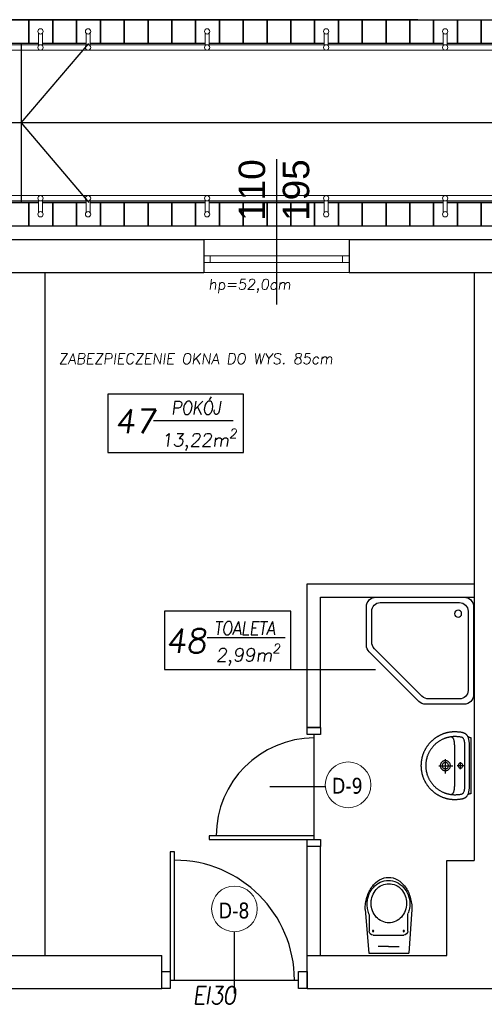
# Model space of a CAD drawing. Header units: millimetres. Extents: x -486876 to 553054, y -140324 to 834178.
# Tile 150 of 155: x -62343 to -58830, y 148026 to 155472. Entities that reach past the tile are written whole.
import ezdxf
from ezdxf.enums import TextEntityAlignment as Align

# ---------------------------------------------------------------- set-up
doc = ezdxf.new("R2010")
doc.units = ezdxf.units.MM
doc.linetypes.add('DASH2', pattern=[0.75, 0.5, -0.25])
for name, color, linetype, lineweight in [('_XREF', 252, 'DASH2', 13), ('XREF$0$AR-EL-PORĘCZE', 8, 'Continuous', 18), ('XREF$0$okna', 8, 'Continuous', 20), ('XREF$0$ściana nośna', 8, 'Continuous', 30)]:
    doc.layers.add(name, color=color, linetype=linetype, lineweight=lineweight)
for name, color, linetype in [('XREF$0$A-ARM', 8, 'Continuous'), ('XREF$0$DRZWI', 8, 'Continuous'), ('XREF$0$MEBLE_ŁAZIENKOWE_I_KUCHENNE', 8, 'Continuous'), ('XREF$0$OPIS', 8, 'Continuous'), ('XREF$0$Ppoż', 20, 'Continuous'), ('XREF$0$TABELKA', 8, 'Continuous'), ('XREF$0$WIDOK', 8, 'Continuous'), ('XREF$0$WYMIARY', 9, 'Continuous')]:
    doc.layers.add(name, color=color, linetype=linetype)
doc.styles.add('XREF$0$APLUS', font='arial.ttf', dxfattribs={"width": 0.6})
doc.styles.add('XREF$0$ROMANS', font='romans.shx')
doc.styles.add('XREF$0$Standard', font='arial.ttf')
doc.styles.add('XREF$0$Verdana 0.8', font='verdana.ttf', dxfattribs={"width": 0.8})

# ---------------------------------------------------------------- blocks, each defined once
blk = doc.blocks.new('XREF$0$ubi012_r')
for p, q in [((-2.32, 33.16), (0, 0)), ((33.07, 33.16), (30.34, 0)), ((0.86, 16.83), (0.86, 29.35)), ((30.16, 29.17), (30.16, 16.83)), ((27.13, 13.79), (3.9, 13.79)), ((30.34, 0), (0, 0)), ((15.37, 5.06), (7.45, 5.06)), ((15.37, 5.06), (23.29, 5.06))]:
    blk.add_line(p, q)
for centre in [(3.9, 16.83), (27.13, 16.83)]:
    blk.add_circle(centre, 0.506)
for centre, radius, start, end in [((20.78, 37.1), 22.27, 133.17767, 154.62576), ((16.19, 42.02), 15.54, 105.94452, 133.25421), ((15.64, 39.74), 15.37, 102.49464, 126.4967), ((15.32, 39.85), 12.81, 102.49464, 126.4967), ((15.37, 44.42), 13.01, 74.61479, 105.38521), ((15.46, 40.39), 14.7, 77.63332, 102.36668), ((15.17, 40.39), 12.25, 77.63332, 102.36668), ((15.02, 39.85), 12.81, 53.5033, 77.50536), ((15.28, 39.74), 15.37, 53.5033, 77.50536), ((14.56, 42.02), 15.54, 46.74579, 74.05548), ((9.97, 37.1), 22.27, 25.37424, 46.82233), ((27.53, 33.76), 29.8, 154.37329, 172.01485), ((18.1, 37.5), 18.76, 148.86698, 169.86451), ((17.37, 37.98), 15.63, 148.86698, 169.86451), ((16.63, 38.41), 17.03, 126.52593, 148.9267), ((16.15, 38.74), 14.19, 126.52593, 148.9267), ((14.19, 38.74), 14.19, 31.0733, 53.47407), ((14.28, 38.41), 17.03, 31.0733, 53.47407), ((12.97, 37.98), 15.63, 10.13549, 31.13302), ((12.82, 37.5), 18.76, 10.13549, 31.13302), ((3.22, 33.76), 29.8, 7.98515, 25.62671), ((30.81, 33.16), 33.13, 171.78452, 180.10773), ((18.81, 37.34), 19.49, 169.76703, 190.23297), ((17.96, 37.85), 16.24, 169.76703, 190.23297), ((12.37, 37.85), 16.24, 0, 10.23297), ((12.37, 37.85), 16.24, 349.76703, 0.00002), ((12.1, 37.34), 19.49, 0, 10.23297), ((12.1, 37.34), 19.49, 349.76703, 0.00002), ((-0.06, 33.16), 33.13, 0, 8.21548), ((15.63, 36.6), 16.22, 189.63639, 202.72046), ((-1.67, 29.35), 2.53, 0, 22.72046), ((17.37, 37.72), 15.63, 190.13549, 211.13302), ((12.97, 37.72), 15.63, 328.86698, 349.86451), ((32.69, 29.17), 2.53, 163.15853, 180), ((-13.89, 43.27), 46.14, 343.15853, 348.2524), ((16.15, 36.96), 14.19, 211.0733, 233.47407), ((15.32, 35.85), 12.81, 233.5033, 257.50536), ((15.17, 35.31), 12.25, 257.63332, 282.36668), ((15.02, 35.85), 12.81, 282.49464, 306.4967), ((14.19, 36.96), 14.19, 306.52593, 328.9267), ((3.9, 16.83), 3.03, 180, 270), ((27.13, 16.83), 3.03, 270, 0)]:
    blk.add_arc(centre, radius, start, end)
blk = doc.blocks.new('XREF$0$KKP-KOLO2-B02X0201')
at = {"layer": 'XREF$0$A-ARM'}
for points in [[(-21.09, 0), (-21.12, -0.55), (-21.2, -1), (-21.34, -1.39), (-21.54, -1.76), (-21.81, -2.13), (-22.13, -2.54)], [(21.09, 0), (0, 0), (-21.09, 0)], [(22.13, -2.54), (21.81, -2.13), (21.54, -1.76), (21.34, -1.39), (21.2, -1), (21.12, -0.55), (21.09, 0)], [(25.29, -12.17), (25.29, -12.54), (25.28, -12.9), (25.27, -13.27), (25.25, -13.64), (25.22, -14), (25.19, -14.37), (25.16, -14.73), (25.12, -15.09), (25.08, -15.45), (25.03, -15.81), (24.97, -16.16), (24.91, -16.52), (24.85, -16.87), (24.78, -17.22), (24.71, -17.57), (24.63, -17.92), (24.55, -18.26), (24.46, -18.61), (24.37, -18.95), (24.27, -19.29), (24.17, -19.63), (24.06, -19.96), (23.95, -20.3), (23.83, -20.63), (23.71, -20.96), (23.59, -21.29), (23.46, -21.61), (23.33, -21.94), (23.19, -22.26), (23.05, -22.58), (22.9, -22.89), (22.75, -23.21), (22.6, -23.52), (22.44, -23.83), (22.27, -24.14), (22.11, -24.44), (21.94, -24.74), (21.76, -25.04), (21.58, -25.34), (21.4, -25.63), (21.21, -25.92), (21.02, -26.21), (20.83, -26.5), (20.63, -26.78), (20.43, -27.06), (20.22, -27.34), (20.01, -27.62), (19.8, -27.89), (19.58, -28.16), (19.36, -28.42), (19.14, -28.68), (18.91, -28.94), (18.68, -29.2), (18.45, -29.45), (18.21, -29.7), (17.97, -29.95), (17.73, -30.2), (17.48, -30.44), (17.23, -30.67), (16.98, -30.91), (16.72, -31.14), (16.46, -31.36), (16.2, -31.59), (15.93, -31.81), (15.66, -32.02), (15.39, -32.24), (15.12, -32.45), (14.84, -32.65), (14.56, -32.85), (14.28, -33.05), (13.99, -33.25), (13.7, -33.44), (13.41, -33.62), (13.12, -33.81), (12.82, -33.98), (12.52, -34.16), (12.22, -34.33), (11.91, -34.5), (11.61, -34.66), (11.3, -34.82), (10.98, -34.97), (10.67, -35.12), (10.35, -35.27), (10.03, -35.41), (9.71, -35.55), (9.39, -35.68), (9.06, -35.81), (8.74, -35.94), (8.41, -36.06), (8.07, -36.17), (7.74, -36.28), (7.4, -36.39), (7.06, -36.49), (6.72, -36.59), (6.38, -36.68), (6.04, -36.77), (5.69, -36.85), (5.35, -36.93), (5, -37), (4.65, -37.07), (4.29, -37.14), (3.94, -37.2), (3.58, -37.25), (3.23, -37.3), (2.87, -37.34), (2.51, -37.38), (2.14, -37.42), (1.78, -37.45), (1.42, -37.47), (1.05, -37.49), (0.68, -37.5), (0.31, -37.51), (-0.06, -37.51), (-0.06, -37.51), (-0.43, -37.51), (-0.8, -37.5), (-1.16, -37.49), (-1.53, -37.47), (-1.89, -37.45), (-2.26, -37.42), (-2.62, -37.38), (-2.98, -37.34), (-3.34, -37.3), (-3.7, -37.25), (-4.05, -37.2), (-4.41, -37.14), (-4.76, -37.07), (-5.11, -37), (-5.46, -36.93), (-5.81, -36.85), (-6.15, -36.77), (-6.5, -36.68), (-6.84, -36.59), (-7.18, -36.49), (-7.52, -36.39), (-7.85, -36.28), (-8.19, -36.17), (-8.52, -36.06), (-8.85, -35.94), (-9.18, -35.81), (-9.5, -35.68), (-9.83, -35.55), (-10.15, -35.41), (-10.47, -35.27), (-10.78, -35.12), (-11.1, -34.97), (-11.41, -34.82), (-11.72, -34.66), (-12.03, -34.5), (-12.33, -34.33), (-12.63, -34.16), (-12.93, -33.98), (-13.23, -33.81), (-13.52, -33.62), (-13.81, -33.44), (-14.1, -33.25), (-14.39, -33.05), (-14.67, -32.85), (-14.95, -32.65), (-15.23, -32.45), (-15.51, -32.24), (-15.78, -32.02), (-16.05, -31.81), (-16.31, -31.59), (-16.58, -31.36), (-16.84, -31.14), (-17.09, -30.91), (-17.35, -30.67), (-17.6, -30.44), (-17.84, -30.2), (-18.09, -29.95), (-18.33, -29.7), (-18.56, -29.45), (-18.8, -29.2), (-19.03, -28.94), (-19.25, -28.68), (-19.48, -28.42), (-19.7, -28.16), (-19.91, -27.89), (-20.13, -27.62), (-20.34, -27.34), (-20.54, -27.06), (-20.74, -26.78), (-20.94, -26.5), (-21.14, -26.21), (-21.33, -25.92), (-21.51, -25.63), (-21.7, -25.34), (-21.88, -25.04), (-22.05, -24.74), (-22.22, -24.44), (-22.39, -24.14), (-22.55, -23.83), (-22.71, -23.52), (-22.86, -23.21), (-23.01, -22.89), (-23.16, -22.58), (-23.3, -22.26), (-23.44, -21.94), (-23.57, -21.61), (-23.7, -21.29), (-23.83, -20.96), (-23.95, -20.63), (-24.06, -20.3), (-24.17, -19.96), (-24.28, -19.63), (-24.38, -19.29), (-24.48, -18.95), (-24.57, -18.61), (-24.66, -18.26), (-24.74, -17.92), (-24.82, -17.57), (-24.9, -17.22), (-24.96, -16.87), (-25.03, -16.52), (-25.09, -16.16), (-25.14, -15.81), (-25.19, -15.45), (-25.23, -15.09), (-25.27, -14.73), (-25.31, -14.37), (-25.34, -14), (-25.36, -13.64), (-25.38, -13.27), (-25.39, -12.9), (-25.4, -12.54), (-25.4, -12.17), (-25.4, -12.17), (-25.4, -11.8), (-25.38, -11.35), (-25.36, -10.84), (-25.33, -10.31), (-25.3, -9.77), (-25.27, -9.28), (-25.23, -8.85), (-25.19, -8.52), (-25.13, -8.07), (-25.06, -7.64), (-24.99, -7.22), (-24.91, -6.82), (-24.82, -6.44), (-24.73, -6.07), (-24.62, -5.72), (-24.51, -5.38), (-24.38, -5.06), (-24.24, -4.76), (-24.09, -4.47), (-23.93, -4.19), (-23.75, -3.93), (-23.55, -3.68), (-23.34, -3.44), (-23.11, -3.22), (-22.87, -3.01), (-22.6, -2.81), (-22.31, -2.63), (-22, -2.45), (-21.67, -2.29), (-21.32, -2.14), (-20.94, -1.99), (-20.54, -1.86), (-20.11, -1.74), (-19.66, -1.63), (-19.17, -1.53), (-19.17, -1.53), (-18.8, -1.45), (-18.41, -1.38), (-18.01, -1.32), (-17.59, -1.25), (-17.17, -1.2), (-16.73, -1.15), (-16.28, -1.1), (-15.82, -1.06), (-15.35, -1.04), (-14.87, -1.02), (-14.38, -1.01), (-0.06, -1.01), (14.27, -1.01), (14.76, -1.02), (15.23, -1.04), (15.7, -1.06), (16.16, -1.1), (16.61, -1.15), (17.05, -1.2), (17.48, -1.25), (17.9, -1.32), (18.3, -1.38), (18.69, -1.45), (19.06, -1.53), (19.54, -1.63), (20, -1.74), (20.43, -1.86), (20.83, -1.99), (21.21, -2.14), (21.56, -2.29), (21.89, -2.45), (22.2, -2.63), (22.48, -2.81), (22.75, -3.01), (23, -3.22), (23.23, -3.44), (23.44, -3.68), (23.63, -3.93), (23.81, -4.19), (23.98, -4.47), (24.13, -4.76), (24.27, -5.06), (24.39, -5.38), (24.51, -5.72), (24.61, -6.07), (24.71, -6.44), (24.79, -6.82), (24.88, -7.22), (24.95, -7.64), (25.02, -8.07), (25.08, -8.52), (25.12, -8.85), (25.15, -9.28), (25.19, -9.77), (25.22, -10.31), (25.24, -10.84), (25.27, -11.35), (25.28, -11.8), (25.29, -12.17)], [(-0.05, -33.94), (-0.61, -33.93), (-1.16, -33.92), (-1.72, -33.89), (-2.28, -33.85), (-2.7, -33.79), (-3.12, -33.73), (-3.53, -33.66), (-3.94, -33.59), (-4.34, -33.51), (-4.74, -33.42), (-5.14, -33.33), (-5.53, -33.23), (-5.93, -33.13), (-6.33, -33.02), (-6.73, -32.9), (-7.13, -32.77), (-7.53, -32.64), (-7.96, -32.47), (-8.38, -32.29), (-8.79, -32.11), (-9.2, -31.92), (-9.61, -31.73), (-10.02, -31.53), (-10.42, -31.33), (-10.8, -31.11), (-11.16, -30.89), (-11.52, -30.66), (-11.87, -30.43), (-12.22, -30.2), (-12.56, -29.97), (-12.89, -29.72), (-13.22, -29.48), (-13.55, -29.23), (-13.87, -28.97), (-14.19, -28.7), (-14.51, -28.43), (-14.82, -28.15), (-15.14, -27.86), (-15.45, -27.56), (-15.76, -27.24), (-16.06, -26.91), (-16.35, -26.58), (-16.63, -26.25), (-16.91, -25.92), (-17.17, -25.58), (-17.44, -25.24), (-17.7, -24.9), (-17.95, -24.55), (-18.2, -24.19), (-18.45, -23.82), (-18.69, -23.45), (-19.7, -21.59), (-19.87, -21.21), (-20.04, -20.83), (-20.19, -20.44), (-20.34, -20.06), (-20.49, -19.67), (-20.62, -19.28), (-20.75, -18.9), (-20.88, -18.51), (-20.99, -18.12), (-21.1, -17.73), (-21.2, -17.34), (-21.3, -16.94), (-21.38, -16.55), (-21.46, -16.15), (-21.54, -15.75), (-21.6, -15.36), (-21.66, -14.95), (-21.71, -14.55), (-21.75, -14.15), (-21.78, -13.74), (-21.81, -13.33), (-21.83, -12.92), (-21.84, -12.51), (-21.84, -12.09), (-21.84, -11.68), (-21.82, -11.26), (-21.81, -10.84), (-21.78, -10.42), (-21.76, -10), (-21.73, -9.57), (-21.69, -9.16), (-21.64, -8.74), (-21.58, -8.32), (-21.51, -7.91), (-21.43, -7.49), (-21.32, -7.09), (-21.2, -6.68), (-21.06, -6.4), (-20.88, -6.14), (-20.65, -5.9), (-20.38, -5.69), (-20.07, -5.5), (-19.73, -5.34), (-19.37, -5.2), (-18.99, -5.07), (-18.59, -4.96), (-18.17, -4.87), (-17.75, -4.8), (-17.33, -4.73), (-16.9, -4.68), (-16.49, -4.64), (-16.08, -4.61), (-15.69, -4.59), (-15.32, -4.58), (-14.98, -4.57), (-14.66, -4.56), (-14.38, -4.56), (-0.05, -4.56), (14.27, -4.56), (14.55, -4.56), (14.87, -4.57), (15.21, -4.58), (15.58, -4.59), (15.97, -4.61), (16.38, -4.64), (16.8, -4.68), (17.22, -4.73), (17.64, -4.8), (18.07, -4.87), (18.48, -4.96), (18.88, -5.07), (19.26, -5.2), (19.63, -5.34), (19.96, -5.5), (20.27, -5.69), (20.54, -5.9), (20.77, -6.14), (20.96, -6.4), (21.09, -6.68), (21.22, -7.09), (21.32, -7.49), (21.41, -7.91), (21.48, -8.32), (21.54, -8.74), (21.58, -9.16), (21.62, -9.57), (21.65, -10), (21.68, -10.42), (21.7, -10.84), (21.72, -11.26), (21.73, -11.68), (21.74, -12.09), (21.73, -12.51), (21.72, -12.92), (21.7, -13.33), (21.68, -13.74), (21.64, -14.15), (21.6, -14.55), (21.55, -14.95), (21.49, -15.36), (21.43, -15.75), (21.36, -16.15), (21.28, -16.55), (21.19, -16.94), (21.1, -17.34), (20.99, -17.73), (20.89, -18.12), (20.77, -18.51), (20.65, -18.9), (20.52, -19.28), (20.38, -19.67), (20.24, -20.06), (20.09, -20.44), (19.93, -20.83), (19.76, -21.21), (19.59, -21.59), (19.59, -21.59), (18.58, -23.45), (18.34, -23.82), (18.09, -24.19), (17.84, -24.55), (17.59, -24.9), (17.33, -25.24), (17.07, -25.58), (16.8, -25.92), (16.52, -26.25), (16.24, -26.58), (15.95, -26.91), (15.65, -27.24), (15.35, -27.56), (15.03, -27.86), (14.72, -28.15), (14.4, -28.43), (14.08, -28.7), (13.76, -28.97), (13.44, -29.23), (13.11, -29.48), (12.78, -29.72), (12.45, -29.97), (12.11, -30.2), (11.76, -30.43), (11.41, -30.66), (11.06, -30.89), (10.69, -31.11), (10.32, -31.33), (9.91, -31.53), (9.5, -31.73), (9.09, -31.92), (8.68, -32.11), (8.27, -32.29), (7.85, -32.47), (7.43, -32.64), (7.43, -32.64), (7.02, -32.77), (6.62, -32.9), (6.22, -33.02), (5.82, -33.13), (5.43, -33.23), (5.03, -33.33), (4.63, -33.42), (4.23, -33.51), (3.83, -33.59), (3.42, -33.66), (3.01, -33.73), (2.6, -33.79), (2.17, -33.85), (1.61, -33.89), (1.06, -33.92), (0.5, -33.93), (-0.05, -33.94)], [(-0.04, -6.08), (0.43, -6.14), (0.85, -6.32), (1.21, -6.6), (1.49, -6.96), (1.67, -7.38), (1.73, -7.86), (1.67, -8.33), (1.49, -8.75), (1.21, -9.11), (0.85, -9.39), (0.43, -9.57), (-0.04, -9.63), (-0.51, -9.57), (-0.94, -9.39), (-1.3, -9.11), (-1.58, -8.75), (-1.75, -8.33), (-1.82, -7.86), (-1.75, -7.38), (-1.58, -6.96), (-1.3, -6.6), (-0.94, -6.32), (-0.51, -6.14), (-0.04, -6.08)], [(-0.05, -10.45), (-0.05, -5.48)], [(-21.62, -15.21), (-21.58, -14.99), (-21.53, -14.78), (-21.48, -14.58), (-21.41, -14.39), (-21.33, -14.21), (-21.24, -14.04), (-21.14, -13.87), (-21.02, -13.72), (-20.88, -13.57), (-20.72, -13.43), (-20.55, -13.3), (-20.35, -13.18), (-20.14, -13.06), (-19.9, -12.95), (-19.63, -12.85), (-19.34, -12.76), (-19.02, -12.67), (-18.67, -12.6), (-18.29, -12.53), (-17.88, -12.46), (-17.43, -12.4), (-16.96, -12.35), (-16.44, -12.31), (-15.89, -12.27), (-15.3, -12.24), (-14.67, -12.21), (-14, -12.19), (-13.28, -12.18), (-12.52, -12.17), (-11.72, -12.17)], [(-11.72, -12.17), (-0.06, -12.17), (11.6, -12.17)], [(-2.61, -7.95), (2.52, -7.95)], [(-0.06, -24.21), (-0.06, -13.57)], [(11.6, -12.17), (12.41, -12.17), (13.17, -12.18), (13.88, -12.19), (14.55, -12.21), (15.18, -12.24), (15.78, -12.27), (16.33, -12.31), (16.84, -12.35), (17.32, -12.4), (17.77, -12.46), (18.18, -12.53), (18.56, -12.6), (18.9, -12.67), (19.22, -12.76), (19.52, -12.85), (19.78, -12.95), (20.02, -13.06), (20.24, -13.18), (20.44, -13.3), (20.61, -13.43), (20.76, -13.57), (20.9, -13.72), (21.02, -13.87), (21.13, -14.04), (21.22, -14.21), (21.3, -14.39), (21.36, -14.58), (21.42, -14.78), (21.47, -14.99), (21.51, -15.21)], [(4.89, -19.26), (-5.94, -19.26)], [(-0.06, -15.43), (0.33, -15.45), (0.71, -15.51), (1.07, -15.6), (1.42, -15.73), (1.75, -15.89), (2.06, -16.08), (2.36, -16.3), (2.63, -16.55), (2.87, -16.82), (3.09, -17.11), (3.28, -17.43), (3.44, -17.76), (3.57, -18.11), (3.66, -18.47), (3.72, -18.85), (3.74, -19.24), (3.72, -19.62), (3.66, -20), (3.57, -20.36), (3.44, -20.71), (3.28, -21.05), (3.09, -21.36), (2.87, -21.65), (2.63, -21.92), (2.36, -22.17), (2.06, -22.39), (1.75, -22.58), (1.42, -22.74), (1.07, -22.87), (0.71, -22.96), (0.33, -23.02), (-0.06, -23.04), (-0.45, -23.02), (-0.82, -22.96), (-1.19, -22.87), (-1.54, -22.74), (-1.87, -22.58), (-2.18, -22.39), (-2.48, -22.17), (-2.75, -21.92), (-2.99, -21.65), (-3.21, -21.36), (-3.4, -21.05), (-3.56, -20.71), (-3.69, -20.36), (-3.78, -20), (-3.84, -19.62), (-3.86, -19.24), (-3.84, -18.85), (-3.78, -18.47), (-3.69, -18.11), (-3.56, -17.76), (-3.4, -17.43), (-3.21, -17.11), (-2.99, -16.82), (-2.75, -16.55), (-2.48, -16.3), (-2.18, -16.08), (-1.87, -15.89), (-1.54, -15.73), (-1.19, -15.6), (-0.82, -15.51), (-0.45, -15.45), (-0.06, -15.43)], [(-0.06, -16.9), (0.36, -16.94), (0.75, -17.05), (1.12, -17.22), (1.44, -17.45), (1.72, -17.73), (1.95, -18.06), (2.13, -18.42), (2.23, -18.82), (2.27, -19.24), (2.23, -19.65), (2.13, -20.05), (1.95, -20.41), (1.72, -20.74), (1.44, -21.02), (1.12, -21.25), (0.75, -21.42), (0.36, -21.53), (-0.06, -21.57), (-0.48, -21.53), (-0.87, -21.42), (-1.23, -21.25), (-1.56, -21.02), (-1.84, -20.74), (-2.07, -20.41), (-2.24, -20.05), (-2.35, -19.65), (-2.39, -19.24), (-2.35, -18.82), (-2.24, -18.42), (-2.07, -18.06), (-1.84, -17.73), (-1.56, -17.45), (-1.23, -17.22), (-0.87, -17.05), (-0.48, -16.94), (-0.06, -16.9)]]:
    blk.add_lwpolyline(points, dxfattribs=at)
blk = doc.blocks.new('XREF$0$natrysk_03')
for p, q in [((0, 0), (0, -65.93)), ((73.06, 7.13), (7.13, 7.13)), ((69.87, 3.06), (10.53, 3.06)), ((80.19, -28.83), (80.19, 0)), ((4.11, -3.35), (4.11, -62.7)), ((41, -70.97), (78.1, -33.87)), ((7.13, -73.06), (35.96, -73.06))]:
    blk.add_line(p, q)
blk.add_lwpolyline([(10.53, -69.11), (33.61, -69.11, 0.198912), (38.65, -67.02), (74.2, -31.48, 0.198912), (76.28, -26.44), (76.28, -3.35)], format="xyb")
blk.add_circle((11.57, -5.27), 2.64)
for centre, radius, start, end in [((7.13, 0), 7.13, 90, 180), ((10.53, -3.35), 6.42, 90, 180), ((69.87, -3.35), 6.42, 0, 90), ((73.06, 0), 7.13, 0, 90), ((73.06, -28.83), 7.13, 315, 0), ((7.13, -65.93), 7.13, 180, 270), ((10.53, -62.7), 6.42, 180, 270), ((35.96, -65.93), 7.13, 270, 315)]:
    blk.add_arc(centre, radius, start, end)
blk = doc.blocks.new('XREF')
blk.add_line((5008.26, 17944.69), (5008.26, 17947.34))
at = {"layer": 'XREF$0$AR-EL-PORĘCZE', "lineweight": -2}
for p, q in [((4799.76, 18468.18), (4799.76, 18477.67)), ((4802.76, 18468.18), (4802.76, 18477.67)), ((4835.76, 18468.18), (4835.76, 18477.67)), ((4838.76, 18468.18), (4838.76, 18477.67)), ((4925.76, 18468.18), (4925.76, 18477.67)), ((4928.76, 18468.18), (4928.76, 18477.67)), ((5015.76, 18468.18), (5015.76, 18477.67)), ((5018.76, 18468.18), (5018.76, 18477.67)), ((5105.76, 18468.18), (5105.76, 18477.67)), ((5108.76, 18468.18), (5108.76, 18477.67)), ((5573.26, 18468.85), (3944.33, 18468.85)), ((5573.26, 18464.85), (3941.33, 18464.85)), ((5573.26, 18354.85), (3917.54, 18354.85)), ((5569.26, 18350.85), (3921.54, 18350.85)), ((4799.76, 18351.53), (4799.76, 18342.04)), ((4802.76, 18351.53), (4802.76, 18342.04)), ((4835.76, 18351.53), (4835.76, 18342.04)), ((4838.76, 18351.53), (4838.76, 18342.04)), ((4925.76, 18351.53), (4925.76, 18342.04)), ((4928.76, 18351.53), (4928.76, 18342.04)), ((5015.76, 18351.53), (5015.76, 18342.04)), ((5018.76, 18351.53), (5018.76, 18342.04)), ((5105.76, 18351.53), (5105.76, 18342.04)), ((5108.76, 18351.53), (5108.76, 18342.04))]:
    blk.add_line(p, q, dxfattribs=at)
for centre in [(4801.26, 18478.99), (4837.26, 18478.99), (4927.26, 18478.99), (5017.26, 18478.99), (5107.26, 18478.99), (4801.26, 18466.85), (4837.26, 18466.85), (4927.26, 18466.85), (5017.26, 18466.85), (5107.26, 18466.85), (4801.26, 18352.85), (4837.26, 18352.85), (4927.26, 18352.85), (5017.26, 18352.85), (5107.26, 18352.85), (4801.26, 18340.72), (4837.26, 18340.72), (4927.26, 18340.72), (5017.26, 18340.72), (5107.26, 18340.72)]:
    blk.add_circle(centre, 2, dxfattribs=at)
at = {"layer": 'XREF$0$DRZWI'}
for p, q in [((5008.26, 17870.57), (5008.26, 17947.34)), ((4902.67, 17761.66), (4996.49, 17761.66)), ((4993.26, 17761.66), (4996.49, 17761.66))]:
    blk.add_line(p, q, dxfattribs=at)
at = {"layer": 'XREF$0$DRZWI', "ltscale": 0.8}
for p, q in [((5016.69, 17907.63), (4974.57, 17907.63)), ((4947.96, 17751.35), (4947.96, 17798.13))]:
    blk.add_line(p, q, dxfattribs=at)
for points in [[(5002.96, 17947.34), (5002.96, 17952.63), (5012.96, 17952.63), (5012.96, 17947.34)], [(4996.49, 17768.13), (5002.96, 17768.13), (5002.96, 17755.19), (4996.49, 17755.19)]]:
    blk.add_lwpolyline(points, close=True, dxfattribs=at)
at = {"layer": 'XREF$0$DRZWI'}
for points in [[(5008.26, 17867.92), (5008.26, 17870.57), (4928.88, 17870.57), (4928.88, 17867.92), (5002.96, 17867.92), (5012.96, 17867.92), (5012.96, 17862.63), (5002.96, 17862.63), (5002.96, 17867.92)], [(4899.43, 17761.66), (4902.67, 17761.66), (4902.67, 17858.67), (4899.43, 17858.67), (4899.43, 17768.13), (4899.43, 17755.19), (4892.96, 17755.19), (4892.96, 17768.13), (4899.43, 17768.13)]]:
    blk.add_lwpolyline(points, dxfattribs=at)
for centre, radius, start, end in [((5008.26, 17870.57), 74.12, 90, 180), ((4902.67, 17761.66), 90.59, 0, 90)]:
    blk.add_arc(centre, radius, start, end, dxfattribs=at)
at = {"layer": 'XREF$0$okna'}
for p, q in [((5034.68, 18321.72), (4924.68, 18321.72)), ((4924.68, 18309.22), (5029.68, 18309.22)), ((5029.68, 18304.22), (4924.68, 18304.22)), ((4924.68, 18296.72), (5034.68, 18296.72))]:
    blk.add_line(p, q, dxfattribs=at)
for points in [[(4924.68, 18309.22), (4929.68, 18309.22), (4929.68, 18304.22), (4924.68, 18304.22)], [(5029.68, 18309.22), (5034.68, 18309.22), (5034.68, 18304.22), (5029.68, 18304.22)]]:
    blk.add_lwpolyline(points, close=True, dxfattribs=at)
for centre in [(5033.9, 17909.26), (4947.9, 17815.41)]:
    blk.add_circle(centre, 17.28, dxfattribs=at)
at = {"layer": 'XREF$0$OPIS'}
for p, q in [((4979.68, 18382.43), (4979.68, 18272.54)), ((4886.69, 18184.77), (4946.95, 18184.77)), ((4927.38, 18020.73), (4986.26, 18020.73))]:
    blk.add_line(p, q, dxfattribs=at)
for points in [[(4954.71, 18204.69), (4852.1, 18204.69), (4852.1, 18160.53), (4954.71, 18160.53)], [(4990.68, 18040.64), (4895.15, 18040.64), (4895.15, 17996.48), (4990.68, 17996.48)]]:
    blk.add_lwpolyline(points, close=True, dxfattribs=at)
at = {"layer": 'XREF$0$WIDOK'}
for p, q in [((5086.56, 18487.86), (3946.56, 18487.86)), ((4799.76, 18469.86), (4721.86, 18469.86)), ((4786.56, 18469.86), (4786.56, 18349.72)), ((4835.76, 18469.86), (4802.76, 18469.86)), ((4925.76, 18469.86), (4838.76, 18469.86)), ((5015.76, 18469.86), (4928.76, 18469.86)), ((5105.76, 18469.86), (5018.76, 18469.86)), ((5195.76, 18469.86), (5108.76, 18469.86)), ((4799.76, 18349.72), (4721.86, 18349.72)), ((4835.76, 18349.72), (4802.76, 18349.72)), ((4925.76, 18349.72), (4838.76, 18349.72)), ((5015.76, 18349.72), (4928.76, 18349.72)), ((5105.76, 18349.72), (5018.76, 18349.72)), ((5195.76, 18349.72), (5108.76, 18349.72))]:
    blk.add_line(p, q, dxfattribs=at)
at = {"layer": 'XREF$0$WIDOK', "color": 8}
for p, q in [((4786.56, 18409.8), (4837.77, 18469.86)), ((5543.26, 18409.8), (3946.56, 18409.8)), ((4786.56, 18409.8), (4837.77, 18349.73))]:
    blk.add_line(p, q, dxfattribs=at)
at = {"layer": 'XREF$0$WIDOK'}
for points in [[(4792.56, 18469.86), (4774.56, 18469.86), (4774.56, 18487.86), (4792.56, 18487.86)], [(4828.56, 18469.86), (4810.56, 18469.86), (4810.56, 18487.86), (4828.56, 18487.86)], [(4864.56, 18469.86), (4846.56, 18469.86), (4846.56, 18487.86), (4864.56, 18487.86)], [(4882.56, 18469.86), (4864.56, 18469.86), (4864.56, 18487.86), (4882.56, 18487.86)], [(4900.56, 18469.86), (4882.56, 18469.86), (4882.56, 18487.86), (4900.56, 18487.86)], [(4918.56, 18469.86), (4900.56, 18469.86), (4900.56, 18487.86), (4918.56, 18487.86)], [(4954.56, 18469.86), (4936.56, 18469.86), (4936.56, 18487.86), (4954.56, 18487.86)], [(4972.56, 18469.86), (4954.56, 18469.86), (4954.56, 18487.86), (4972.56, 18487.86)], [(4990.56, 18469.86), (4972.56, 18469.86), (4972.56, 18487.86), (4990.56, 18487.86)], [(5008.56, 18469.86), (4990.56, 18469.86), (4990.56, 18487.86), (5008.56, 18487.86)], [(5044.56, 18469.86), (5026.56, 18469.86), (5026.56, 18487.86), (5044.56, 18487.86)], [(5062.56, 18469.86), (5044.56, 18469.86), (5044.56, 18487.86), (5062.56, 18487.86)], [(5080.56, 18469.86), (5062.56, 18469.86), (5062.56, 18487.86), (5080.56, 18487.86)], [(5098.56, 18469.86), (5080.56, 18469.86), (5080.56, 18487.86), (5098.56, 18487.86)], [(5134.56, 18469.86), (5116.56, 18469.86), (5116.56, 18487.86), (5134.56, 18487.86)], [(5152.56, 18469.86), (5134.56, 18469.86), (5134.56, 18487.86), (5152.56, 18487.86)], [(4792.56, 18331.72), (4774.56, 18331.72), (4774.56, 18349.72), (4792.56, 18349.72)], [(4828.56, 18331.72), (4810.56, 18331.72), (4810.56, 18349.72), (4828.56, 18349.72)], [(4864.56, 18331.72), (4846.56, 18331.72), (4846.56, 18349.72), (4864.56, 18349.72)], [(4882.56, 18331.72), (4864.56, 18331.72), (4864.56, 18349.72), (4882.56, 18349.72)], [(4900.56, 18331.72), (4882.56, 18331.72), (4882.56, 18349.72), (4900.56, 18349.72)], [(4918.56, 18331.72), (4900.56, 18331.72), (4900.56, 18349.72), (4918.56, 18349.72)], [(4954.56, 18331.72), (4936.56, 18331.72), (4936.56, 18349.72), (4954.56, 18349.72)], [(4972.56, 18331.72), (4954.56, 18331.72), (4954.56, 18349.72), (4972.56, 18349.72)], [(4990.56, 18331.72), (4972.56, 18331.72), (4972.56, 18349.72), (4990.56, 18349.72)], [(5008.56, 18331.72), (4990.56, 18331.72), (4990.56, 18349.72), (5008.56, 18349.72)], [(5044.56, 18331.72), (5026.56, 18331.72), (5026.56, 18349.72), (5044.56, 18349.72)], [(5062.56, 18331.72), (5044.56, 18331.72), (5044.56, 18349.72), (5062.56, 18349.72)], [(5080.56, 18331.72), (5062.56, 18331.72), (5062.56, 18349.72), (5080.56, 18349.72)], [(5098.56, 18331.72), (5080.56, 18331.72), (5080.56, 18349.72), (5098.56, 18349.72)], [(5134.56, 18331.72), (5116.56, 18331.72), (5116.56, 18349.72), (5134.56, 18349.72)], [(5152.56, 18331.72), (5134.56, 18331.72), (5134.56, 18349.72), (5152.56, 18349.72)]]:
    blk.add_lwpolyline(points, close=True, dxfattribs=at)
for points in [[(4799.76, 18469.86), (4792.56, 18469.86), (4792.56, 18487.86), (4810.56, 18487.86), (4810.56, 18469.86), (4802.76, 18469.86)], [(4835.76, 18469.86), (4828.56, 18469.86), (4828.56, 18487.86), (4846.56, 18487.86), (4846.56, 18469.86), (4838.76, 18469.86)], [(4925.76, 18469.86), (4918.56, 18469.86), (4918.56, 18487.86), (4936.56, 18487.86), (4936.56, 18469.86), (4928.76, 18469.86)], [(5015.76, 18469.86), (5008.56, 18469.86), (5008.56, 18487.86), (5026.56, 18487.86), (5026.56, 18469.86), (5018.76, 18469.86)], [(5105.76, 18469.86), (5098.56, 18469.86), (5098.56, 18487.86), (5116.56, 18487.86), (5116.56, 18469.86), (5108.76, 18469.86)], [(4802.76, 18349.72), (4810.56, 18349.72), (4810.56, 18331.72), (4792.56, 18331.72), (4792.56, 18349.72), (4799.76, 18349.72)], [(4838.76, 18349.72), (4846.56, 18349.72), (4846.56, 18331.72), (4828.56, 18331.72), (4828.56, 18349.72), (4835.76, 18349.72)], [(4928.76, 18349.72), (4936.56, 18349.72), (4936.56, 18331.72), (4918.56, 18331.72), (4918.56, 18349.72), (4925.76, 18349.72)], [(5018.76, 18349.72), (5026.56, 18349.72), (5026.56, 18331.72), (5008.56, 18331.72), (5008.56, 18349.72), (5015.76, 18349.72)], [(5108.76, 18349.72), (5116.56, 18349.72), (5116.56, 18331.72), (5098.56, 18331.72), (5098.56, 18349.72), (5105.76, 18349.72)]]:
    blk.add_lwpolyline(points, dxfattribs=at)
at = {"layer": 'XREF$0$WYMIARY'}
blk.add_line((4990.68, 17996.48), (5054.71, 17996.48), dxfattribs=at)
at = {"layer": 'XREF$0$ściana nośna'}
for p, q in [((4924.68, 18321.72), (4924.68, 18296.72)), ((5034.68, 18321.72), (5034.68, 18296.72)), ((4804.51, 18296.72), (4804.51, 17780.19)), ((5129.13, 18296.72), (5129.13, 17852.03)), ((5002.96, 17952.63), (5002.96, 18061.19)), ((5002.96, 18061.19), (5129.13, 18061.19)), ((5012.96, 17952.63), (5012.96, 18051.19)), ((5012.96, 18051.19), (5129.13, 18051.19)), ((5012.96, 17952.63), (5002.96, 17952.63)), ((5002.96, 17780.19), (5002.96, 17862.63)), ((5012.96, 17862.63), (5002.96, 17862.63)), ((5012.96, 17780.19), (5012.96, 17862.63)), ((5108.61, 17852.03), (5129.13, 17852.03)), ((5108.61, 17780.19), (5108.61, 17852.03)), ((4654.33, 17780.19), (4892.96, 17780.19)), ((4892.96, 17755.19), (4892.96, 17780.19)), ((5002.96, 17780.19), (5108.61, 17780.19)), ((5002.96, 17755.19), (5002.96, 17780.19)), ((4657.33, 17755.19), (4892.96, 17755.19)), ((5002.96, 17755.19), (5242.45, 17755.19))]:
    blk.add_line(p, q, dxfattribs=at)
for points in [[(4740.16, 18321.72), (4924.68, 18321.72)], [(5034.68, 18321.72), (5226.75, 18321.72)], [(4740.16, 18296.72), (4924.68, 18296.72)], [(5034.68, 18296.72), (5226.75, 18296.72)]]:
    blk.add_lwpolyline(points, dxfattribs=at)
at = {"layer": 'XREF$0$A-ARM', "xscale": -1.007999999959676, "yscale": 1.007999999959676, "zscale": 1.007999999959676, "rotation": 270}
blk.add_blockref('XREF$0$KKP-KOLO2-B02X0201', (5126.8, 17923.81), dxfattribs=at)
at = {"layer": 'XREF$0$MEBLE_ŁAZIENKOWE_I_KUCHENNE', "ltscale": 1.2, "xscale": -1}
blk.add_blockref('XREF$0$ubi012_r', (5079.86, 17781.87), dxfattribs=at)
at = {"layer": 'XREF$0$TABELKA', "xscale": -1.010101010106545, "yscale": 1.010101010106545, "zscale": 1.010101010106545}
blk.add_blockref('XREF$0$natrysk_03', (5128.76, 18043.99), dxfattribs=at)
at = {"style": 'XREF$0$APLUS'}
blk.add_attdef('70', text='', height=12.94, rotation=90, dxfattribs=at).set_placement((5846.74, 4087.03), align=Align.BOTTOM_CENTER)
blk.add_attdef('165', text='', height=12.94, rotation=90, dxfattribs=at).set_placement((5850.28, 4086.91), align=Align.TOP_CENTER)
at = {"layer": 'XREF$0$DRZWI', "style": 'XREF$0$APLUS'}
for tag, height, p in [('90', 10.59, (3968.05, 17970.78)), ('90', 10.59, (4273.69, 17907.63)), ('90', 10.59, (4647.11, 17907.63)), ('90', 10.59, (4995.74, 17907.63)), ('90', 10.59, (5345.01, 17907.63)), ('90', 8.24, (3625.86, 17450.53)), ('90', 8.24, (4282.58, 17436.64)), ('90', 8.24, (4577.82, 17436.64)), ('90', 8.24, (5003.12, 17436.64)), ('90', 8.24, (5300.95, 17436.64)), ('90', 8.24, (5625.63, 17350.96)), ('110', 12.94, (3772.73, 10725.01)), ('100', 12.94, (3763.85, 10003.38)), ('90', 10.59, (3383.41, 9921.97)), ('83', 10.59, (4118.73, 4184.03))]:
    blk.add_attdef(tag, text='', height=height, dxfattribs=at).set_placement(p, align=Align.BOTTOM_CENTER)
for tag, height, p in [('200', 10.59, (3967.95, 17967.89)), ('200', 10.59, (4273.59, 17904.74)), ('200', 10.59, (4647.01, 17904.74)), ('200', 10.59, (4995.64, 17904.74)), ('200', 10.59, (5344.91, 17904.74)), ('200', 8.24, (3625.86, 17448.28)), ('200', 8.24, (4282.58, 17434.39)), ('200', 8.24, (4577.82, 17434.39)), ('200', 8.24, (5003.12, 17434.39)), ('200', 8.24, (5300.95, 17434.39)), ('200', 8.24, (5625.63, 17348.71)), ('210', 12.94, (3772.6, 10721.48)), ('200', 12.94, (3763.85, 9999.84)), ('200', 10.59, (3383.31, 9919.08)), ('178', 10.59, (4118.62, 4181.14))]:
    blk.add_attdef(tag, text='', height=height, dxfattribs=at).set_placement(p, align=Align.TOP_CENTER)
for tag, height, p in [('205', 10.59, (4204.92, 17787.31)), ('210', 10.59, (5722.65, 17787.31)), ('210', 12.94, (4044.07, 17776.19)), ('210', 12.94, (4602.86, 17776.83)), ('210', 12.94, (4951.5, 17776.83)), ('210', 12.94, (5300.98, 17776.83)), ('210', 12.94, (3579.16, 17557.04)), ('210', 12.94, (3935.88, 17557.04)), ('210', 12.94, (4219.13, 17557.04)), ('210', 12.94, (4633.7, 17557.04)), ('210', 12.94, (4958.43, 17557.04)), ('210', 12.94, (5356.84, 17557.04)), ('210', 12.94, (5615.9, 17557.04)), ('200', 11.76, (4716.1, 10187.15)), ('200', 11.76, (4936.97, 10128.95)), ('200', 11.76, (5363.02, 10117.1)), ('210', 13.53, (3475.75, 9987.9)), ('170', 11.76, (4209.38, 4035.73))]:
    blk.add_attdef(tag, text='', height=height, rotation=90, dxfattribs=at).set_placement(p, align=Align.TOP_CENTER)
for tag, height, p in [('100', 10.59, (5719.75, 17787.41)), ('100', 12.94, (4040.53, 17776.32)), ('96', 10.59, (4202.03, 17787.41)), ('100', 12.94, (4599.33, 17776.96)), ('100', 12.94, (4947.96, 17776.96)), ('100', 12.94, (5297.45, 17776.96)), ('100', 12.94, (3575.63, 17557.16)), ('100', 12.94, (3932.34, 17557.16)), ('100', 12.94, (4215.59, 17557.16)), ('100', 12.94, (4630.17, 17557.16)), ('100', 12.94, (4954.89, 17557.16)), ('100', 12.94, (5353.3, 17557.16)), ('100', 12.94, (5612.36, 17557.16)), ('90', 11.76, (4712.89, 10187.26)), ('90', 11.76, (4933.75, 10129.07)), ('90', 11.76, (5359.81, 10117.21)), ('120', 13.53, (3472.06, 9987.9)), ('90', 11.76, (4206.17, 4035.84))]:
    blk.add_attdef(tag, text='', height=height, rotation=90, dxfattribs=at).set_placement(p, align=Align.BOTTOM_CENTER)
at = {"layer": 'XREF$0$OPIS', "insert": (4951.12, 18335.69), "char_height": 20, "attachment_point": 1, "rotation": 90, "style": 'XREF$0$Standard'}
blk.add_mtext_dynamic_manual_height_columns('110\\P195', width=34.6776, gutter_width=12.5, heights=[0], dxfattribs=at)
at = {"layer": 'XREF$0$OPIS', "attachment_point": 1, "style": 'XREF$0$Standard'}
for s, insert, char_height in [('\\A1;{\\Fromans|c238;\\Q8;\\W0.9;\\T0.95;POKÓJ}', (4899.99, 18199.4), 10), ('\\A1;{\\Fromans|c238;\\Q8;47}', (4857.32, 18193.15), 18), ('\\A1;{\\Fromans|c238;\\Q8;13,22m\\H0.7x;\\S2^ ;}', (4892.47, 18178.45), 10), ('\\A1;{\\Fromans|c238;\\Q8;48}', (4895.82, 18027.17), 18), ('\\A1;{\\Fromans|c238;\\Q8;\\W0.9;\\T0.95;TOALETA}', (4932.2, 18032.65), 10), ('\\A1;{\\Fromans|c238;\\Q8;2,99m\\H0.7x;\\S2^ ;}', (4933.81, 18015.89), 10)]:
    blk.add_mtext_dynamic_manual_height_columns(s, width=79.0239, gutter_width=1, heights=[0], dxfattribs=dict(at, insert=insert, char_height=char_height))
at = {"layer": 'XREF$0$Ppoż', "style": 'XREF$0$Verdana 0.8', "width": 0.8}
for s, p in [('D-9', (5033.27, 17908.58)), ('D-8', (4947.63, 17814.23))]:
    blk.add_text(s, height=12, rotation=360, dxfattribs=at).set_placement(p, align=Align.MIDDLE_CENTER)
at = {"layer": 'XREF$0$Ppoż', "insert": (4916.38, 17756.72), "char_height": 13.2, "attachment_point": 1, "style": 'XREF$0$Standard'}
blk.add_mtext_dynamic_manual_height_columns('\\A1;{\\Fromans|c238;\\Q8;\\W0.9;\\T0.95;EI30}', width=246.3904, gutter_width=1, heights=[0], dxfattribs=at)
at = {"layer": 'XREF$0$WYMIARY', "char_height": 8, "attachment_point": 7, "style": 'XREF$0$ROMANS'}
for s, insert, width in [('{\\Q7;hp=52,0cm}', (4928.27, 18281.09), 174.6276), ('{\\Q7;ZABEZPIECZENIE OKNA DO WYS. 85cm}', (4815, 18227.48), 235.3708)]:
    blk.add_mtext(s, dxfattribs=dict(at, insert=insert, width=width))

msp = doc.modelspace()

# ---------------------------------------------------------------- block references
at = {"layer": '_XREF', "xscale": 10, "yscale": 10, "zscale": 10}
msp.add_blockref('XREF', (-110198.46986, -29406.42919), dxfattribs=at)

doc.saveas('drawing.dxf')
